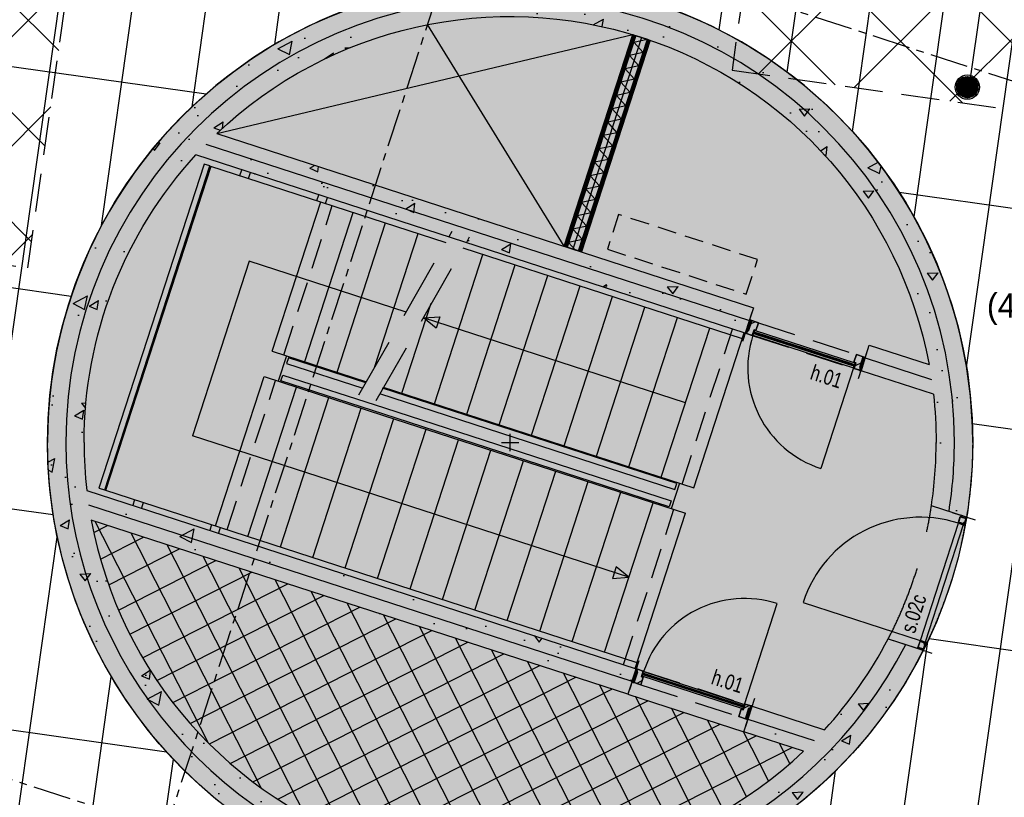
# Model space of a CAD drawing. Header units: millimetres. Extents: x -4106 to 114694, y -37499 to 54647.
# Tile 105 of 109: x 82098 to 90187, y 23696 to 30088. Entities that reach past the tile are written whole.
import ezdxf

# ---------------------------------------------------------------- set-up
doc = ezdxf.new("R2010")
doc.units = ezdxf.units.MM
doc.header["$LTSCALE"] = 50
for name, pattern in [('B0301', [25, 12.5, -6.25, 0, -6.25]), ('B0702', [4.6875, 3.125, -1.5625]), ('XREF_05-werkset$0$B0403', [37.5, 25, -12.5]), ('XREF_05-werkset$0$B0701', [9.375, 6.25, -3.125]), ('XREF_STRAMIEN$0$B0201', [50, 31.25, -6.25, 6.25, -6.25])]:
    doc.linetypes.add(name, pattern=pattern)
for name, color, linetype in [('FOK_ BRANDSLANGHASPELS', 2, 'Continuous'), ('FOK_07_STRAMIEN', 13, 'B0301'), ('FOK_08---_MAATVOERING', 2, 'Continuous'), ('FOK_22_BINNENWANDEN', 2, 'Continuous'), ('FOK_28_CONSTRUCTIES', 4, 'Continuous'), ('XREF_05-werkset$0$AA$1A---_ALGEMEEN', 242, 'Continuous'), ('XREF_05-werkset$0$AA21K---_ISOLATIE', 242, 'Continuous'), ('XREF_05-werkset$0$AA22E---_TPGBETON', 242, 'Continuous'), ('XREF_05-werkset$0$AA31XI4-_MULTIPLEX', 242, 'Continuous'), ('XREF_05-werkset$0$AA32XI1-_NAALDHOUT', 242, 'Continuous'), ('XREF_05-werkset$0$AB24----_TRAPPEN', 7, 'Continuous'), ('XREF_05-werkset$0$AB31XI--_HOUT', 7, 'Continuous'), ('XREF_05-werkset$0$AC31XI--_HOUT', 1, 'Continuous'), ('XREF_05-werkset$0$AI24----_TRAPPEN', 1, 'Continuous'), ('XREF_05-werkset$0$AI32XH2-_STAAL', 242, 'Continuous'), ('XREF_05-werkset$0$AI32XI--_HOUT', 242, 'Continuous'), ('XREF_05-werkset$0$AI32XI1-_NAALDHOUT', 242, 'Continuous'), ('XREF_05-werkset$0$AI34G---_PREFABBETON', 242, 'Continuous'), ('XREF_05-werkset$0$AL$8A---_ABT-HULP', 241, 'Continuous'), ('XREF_05-werkset$0$AL21K---_ISOLATIE', 1, 'Continuous'), ('XREF_05-werkset$0$AL22E---_TPGBETON', 4, 'Continuous'), ('XREF_05-werkset$0$AL22RF7-_GIPSKARTON', 1, 'Continuous'), ('XREF_05-werkset$0$AL281L4-_STREEPG-BOV', 242, 'XREF_05-werkset$0$B0403'), ('XREF_05-werkset$0$AL31XI4-_MULTIPLEX', 2, 'Continuous'), ('XREF_05-werkset$0$AL32XI1-_NAALDHOUT', 2, 'Continuous'), ('XREF_05-werkset$0$AV32XI1-_NAALDHOUT', 1, 'XREF_05-werkset$0$B0701'), ('XREF_05-werkset$0$AZ21K---_ISOLATIE', 1, 'Continuous'), ('XREF_05-werkset$0$AZ22E---_TPGBETON', 4, 'Continuous'), ('XREF_05-werkset$0$AZ22RF7-_GIPSKARTON', 7, 'Continuous'), ('XREF_05-werkset$0$AZ31XI4-_MULTIPLEX', 2, 'Continuous'), ('XREF_05_PLAFOND$0$AI45----_PLAFONDAFW', 2, 'Continuous'), ('XREF_05_Sprinkler installatie$0$WL524---', 4, 'Continuous'), ('XREF_05_Sprinkler installatie$0$WL6516--', 4, 'Continuous'), ('XREF_STRAMIEN$0$AL$7A---_STRAMIEN', 1, 'XREF_STRAMIEN$0$B0201')]:
    doc.layers.add(name, color=color, linetype=linetype)
doc.styles.add('XREF_05-werkset$0$02_50', font='ABTPR.SHX', dxfattribs={"width": 0.8, "height": 125})
doc.styles.add('XREF_05_Sprinkler installatie$0$Standard', font='txt')
pattern_1 = [(45, (0, 0), (-82.138, 82.138), [])]
pattern_2 = [(50, (0, 0), (852.105, -74.5495), [89.1, -980.1]), (355, (0, 0), (-164.8366, 893.6043), [71.28, -784.08]), (100.4514, (71, -6.2), (687.269, 819.054), [75.7233, -832.957]), (46.1842, (0, 237.6), (1267.8824, -196.6366), [133.65, -1470.15]), (96.6356, (105.7, 221.2), (1110.379, 1157.252), [113.585, -1249.435]), (351.1842, (0, 237.6), (1110.378, 1157.253), [106.92, -1176.12]), (21, (118.8, 178.2), (709.1256, -478.3112), [89.1, -980.1]), (326, (118.8, 178.2), (289.0586, 861.4783), [71.28, -784.08]), (71.4514, (177.9, 138.3), (998.1845, 383.1662), [75.7233, -832.957]), (37.5, (0, 0), (14.4459, 395.4779), [0, -774.576, 0, -795.96, 0, -787.05]), (7.5, (0, 0), (312.5266, 468.5611), [0, -453.816, 0, -756.756, 0, -299.97]), (327.5, (-264.92, 0), (634.18105, -26.7952), [0, -297, 0, -926.64, 0, -1229.58]), (317.5, (-383.7, 0), (692.8252, 118.9247), [0, -386.1, 0, -615.384, 0, -873.18])]

# ---------------------------------------------------------------- blocks, each defined once
blk = doc.blocks.new('XREF_05-werkset$0$V-H-31X001_B09145W02')
at = {"layer": 'XREF_05-werkset$0$AC31XI--_HOUT'}
blk.add_lwpolyline([(1067, 1.5, -0.413794), (53, -1011), (53, 1.5)], format="xyb", dxfattribs=at)
at = {"layer": 'XREF_05-werkset$0$AI32XH2-_STAAL'}
for points in [[(-15, 0), (-5, 0), (-5, 50), (-15, 50)], [(1135, 0), (1125, 0), (1125, 50), (1135, 50)]]:
    blk.add_lwpolyline(points, close=True, dxfattribs=at)
at = {"layer": 'XREF_05-werkset$0$AI32XH2-_STAAL', "color": 1}
for points in [[(-3.5, 50), (56.5, 50, -0.414214), (58, 48.5), (58, 48.5, -0.414214), (56.5, 47), (37, 47, 0.414214), (35, 45), (35, 45, 0.414214), (37, 43), (43.5, 43, -0.414214), (45, 41.5), (45, 7, 0.668179), (45, 7), (45, 7), (45, 1.5, -0.414214), (43.5, 0), (-3.5, 0, -0.414214), (-5, 1.5), (-5, 48.5, -0.414214)], [(56.5, 48.5), (56.5, 48.4), (36.9, 48.4, 0.414214), (33.5, 45), (33.5, 45, 0.414214), (37, 41.5), (43.5, 41.5), (43.5, 8.5), (43.5, 8.5, -0.672776), (43.5, 8.5), (43.5, 1.5), (-3.5, 1.5), (-3.5, 48.5)], [(1123.5, 50), (1063.5, 50, 0.414214), (1062, 48.5), (1062, 48.5, 0.414214), (1063.5, 47), (1083, 47, -0.414214), (1085, 45), (1085, 45, -0.414214), (1083, 43), (1076.5, 43, 0.414214), (1075, 41.5), (1075, 7, -0.668179), (1075, 7), (1075, 7), (1075, 1.5, 0.414214), (1076.5, 0), (1123.5, 0, 0.414214), (1125, 1.5), (1125, 48.5, 0.414214)], [(1063.5, 48.5), (1063.5, 48.4), (1083.1, 48.4, -0.414214), (1086.5, 45), (1086.5, 45, -0.414214), (1083, 41.5), (1076.5, 41.5), (1076.5, 8.5), (1076.5, 8.5, 0.672776), (1076.5, 8.5), (1076.5, 1.5), (1123.5, 1.5), (1123.5, 48.5)]]:
    blk.add_lwpolyline(points, format="xyb", close=True, dxfattribs=at)
at = {"layer": 'XREF_05-werkset$0$AI32XI--_HOUT', "color": 2}
blk.add_lwpolyline([(53, 3), (1067, 3), (1067, 43), (53, 43)], close=True, dxfattribs=at)
at = {"layer": 'XREF_05-werkset$0$AL$8A---_ABT-HULP'}
for points in [[(-15, -75), (-15, 125)], [(1135, -75), (1135, 125)], [(35, 1.5), (35, 1.5)]]:
    blk.add_lwpolyline(points, dxfattribs=at)
at = {"layer": 'XREF_05-werkset$0$AB24----_TRAPPEN', "color": 7, "style": 'XREF_05-werkset$0$02_50', "width": 0.8}
blk.add_attdef('MERK', (97.7, -182.3), '', height=125, dxfattribs=at)
blk = doc.blocks.new('XREF_05-werkset$0$ARC1640')
at = {"color": 0, "linetype": 'ByBlock'}
for p, q in [((-40, 6.668), (40, 6.668)), ((-40, -6.668), (40, -6.668))]:
    blk.add_line(p, q, dxfattribs=at)
blk = doc.blocks.new('*U343')
at = {"layer": 'XREF_05-werkset$0$AA31XI4-_MULTIPLEX'}
for p, q in [((457869.8, -54844.6), (457908.8, -54844.6)), ((457869.8, -54858), (457908.8, -54858)), ((458708.8, -54844.6), (458739.8, -54844.6)), ((458708.8, -54858), (458739.8, -54858))]:
    blk.add_line(p, q, dxfattribs=at)
at = {"layer": 'XREF_05-werkset$0$AL31XI4-_MULTIPLEX'}
blk.add_lwpolyline([(458739.8, -54871.3), (457869.8, -54871.3), (457869.8, -54831.3), (458739.8, -54831.3), (458739.8, -54871.3)], dxfattribs=at)
at = {"layer": 'XREF_05-werkset$0$AZ31XI4-_MULTIPLEX'}
blk.add_lwpolyline([(457869.8, -54851.3), (458739.8, -54851.3)], dxfattribs=at)
at = {"layer": 'XREF_05-werkset$0$AA31XI4-_MULTIPLEX'}
for p in [(457948.8, -54851.3), (458028.8, -54851.3), (458108.8, -54851.3), (458188.8, -54851.3), (458268.8, -54851.3), (458348.8, -54851.3), (458428.8, -54851.3), (458508.8, -54851.3), (458588.8, -54851.3), (458668.8, -54851.3)]:
    blk.add_blockref('XREF_05-werkset$0$ARC1640', p, dxfattribs=at)
blk = doc.blocks.new('XREF_05-werkset$0$V-H-39X005Y_B09145W02')
at = {"layer": 'XREF_05-werkset$0$AA32XI1-_NAALDHOUT'}
h = blk.add_hatch(dxfattribs=at)
h.set_pattern_fill('NAALD', color=256, scale=1056, style=0)
h.set_pattern_definition(pattern_1)
h.paths.add_polyline_path([(-975, -64), (-975, 50), (-908, 50), (-908, -15), (-925, -15), (-925, -64)])
h = blk.add_hatch(dxfattribs=at)
h.set_pattern_fill('NAALD', color=256, scale=1056, style=0)
h.set_pattern_definition(pattern_1)
h.paths.add_polyline_path([(5, -64), (5, 50), (-62, 50), (-62, -15), (-45, -15), (-45, -64)])
at = {"layer": 'XREF_05-werkset$0$AI32XI1-_NAALDHOUT'}
blk.add_lwpolyline([(-50, -60), (-50, -930)], dxfattribs=at)
blk.add_arc((-50, -60), 870, 180, 270, dxfattribs=at)
at = {"layer": 'XREF_05-werkset$0$AL$8A---_ABT-HULP'}
for points in [[(-985, -132), (-985, 118)], [(15, -132), (15, 118)], [(-975, 50), (-985, -64)], [(-985, 50), (-975, -64)], [(5, -64), (15, 50)], [(5, 50), (15, -64)]]:
    blk.add_lwpolyline(points, dxfattribs=at)
for points in [[(-975, 50), (-985, 50), (-985, -64), (-975, -64)], [(-975, -64), (-925, -64), (-925, -15), (-908, -15), (-908, 50), (-975, 50)], [(-975, 50), (-965, 50), (-965, -44), (-975, -44)], [(5, -64), (-45, -64), (-45, -15), (-62, -15), (-62, 50), (5, 50)], [(5, 50), (-5, 50), (-5, -44), (5, -44)], [(5, 50), (15, 50), (15, -64), (5, -64)]]:
    blk.add_lwpolyline(points, close=True, dxfattribs=at)
blk.add_circle((5, -64), 4, dxfattribs=at)
at = {"layer": 'XREF_05-werkset$0$AL32XI1-_NAALDHOUT'}
for points in [[(-975, -64), (-975, -44), (-975, -44), (-975, 50), (-908, 50), (-908, -15), (-925, -15), (-925, -64)], [(5, -64), (5, -44), (5, -44), (5, 50), (-62, 50), (-62, -15), (-45, -15), (-45, -64)]]:
    blk.add_lwpolyline(points, close=True, dxfattribs=at)
at = {"layer": 'XREF_05-werkset$0$AV32XI1-_NAALDHOUT'}
for points in [[(-908, 50), (-62, 50)], [(-925, -64), (-45, -64)]]:
    blk.add_lwpolyline(points, dxfattribs=at)
at = {"xscale": -1}
blk.add_blockref('*U343', (457819.7891, 54811.2909), dxfattribs=at)
at = {"layer": 'XREF_05-werkset$0$AB31XI--_HOUT', "color": 7, "style": 'XREF_05-werkset$0$02_50', "width": 0.8}
blk.add_attdef('MERK', (102.8361, -259.5503), '', height=125, dxfattribs=at)
blk = doc.blocks.new('XREF_05-werkset$0$V-H-39X005S_B09145W02')
at = {"layer": 'XREF_05-werkset$0$AA32XI1-_NAALDHOUT'}
h = blk.add_hatch(dxfattribs=at)
h.set_pattern_fill('NAALD', color=256, scale=1056, style=0)
h.set_pattern_definition(pattern_1)
h.paths.add_polyline_path([(-975, 64), (-975, -50), (-908, -50), (-908, 15), (-925, 15), (-925, 64)])
h = blk.add_hatch(dxfattribs=at)
h.set_pattern_fill('NAALD', color=256, scale=1056, style=0)
h.set_pattern_definition(pattern_1)
h.paths.add_polyline_path([(5, 64), (5, -50), (-62, -50), (-62, 15), (-45, 15), (-45, 64)])
at = {"layer": 'XREF_05-werkset$0$AI32XI1-_NAALDHOUT'}
blk.add_lwpolyline([(-50, 60), (-50, 930)], dxfattribs=at)
blk.add_arc((-50, 60), 870, 90, 180, dxfattribs=at)
at = {"layer": 'XREF_05-werkset$0$AL$8A---_ABT-HULP'}
for points in [[(-985, 132), (-985, -118)], [(15, 132), (15, -118)], [(-975, -50), (-985, 64)], [(-985, -50), (-975, 64)], [(5, 64), (15, -50)], [(5, -50), (15, 64)]]:
    blk.add_lwpolyline(points, dxfattribs=at)
for points in [[(-975, -50), (-985, -50), (-985, 64), (-975, 64)], [(-975, 64), (-925, 64), (-925, 15), (-908, 15), (-908, -50), (-975, -50)], [(-975, -50), (-965, -50), (-965, 44), (-975, 44)], [(5, 64), (-45, 64), (-45, 15), (-62, 15), (-62, -50), (5, -50)], [(5, -50), (-5, -50), (-5, 44), (5, 44)], [(5, -50), (15, -50), (15, 64), (5, 64)]]:
    blk.add_lwpolyline(points, close=True, dxfattribs=at)
blk.add_circle((5, 64), 4, dxfattribs=at)
at = {"layer": 'XREF_05-werkset$0$AL32XI1-_NAALDHOUT'}
for points in [[(-975, 64), (-975, 44), (-975, 44), (-975, -50), (-908, -50), (-908, 15), (-925, 15), (-925, 64)], [(5, 64), (5, 44), (5, 44), (5, -50), (-62, -50), (-62, 15), (-45, 15), (-45, 64)]]:
    blk.add_lwpolyline(points, close=True, dxfattribs=at)
at = {"layer": 'XREF_05-werkset$0$AV32XI1-_NAALDHOUT'}
for points in [[(-925, 64), (-45, 64)], [(-908, -50), (-62, -50)]]:
    blk.add_lwpolyline(points, dxfattribs=at)
at = {"rotation": 180}
blk.add_blockref('*U343', (457819.7891, -54811.2909), dxfattribs=at)
at = {"layer": 'XREF_05-werkset$0$AB31XI--_HOUT', "color": 7, "style": 'XREF_05-werkset$0$02_50', "width": 0.8}
blk.add_attdef('MERK', (102.8361, -259.5503), '', height=125, dxfattribs=at)
blk = doc.blocks.new('XREF_05-werkset$0$ARC8100')
at = {"color": 0}
for q in [(-57.7, -50), (57.7, -50)]:
    blk.add_line((0, 50), q, dxfattribs=at)
blk = doc.blocks.new('*U348')
at = {"layer": 'XREF_05-werkset$0$AA21K---_ISOLATIE'}
for p, q in [((-95879.8, -128906.1), (-95781.5, -128849.4)), ((-95879.8, -130638.2), (-95808.9, -130679.1))]:
    blk.add_line(p, q, dxfattribs=at)
at = {"layer": 'XREF_05-werkset$0$AL21K---_ISOLATIE'}
blk.add_lwpolyline([(-95879.8, -130679.1), (-95879.8, -128849.4), (-95779.8, -128849.4), (-95779.8, -130679.1), (-95879.8, -130679.1)], dxfattribs=at)
at = {"layer": 'XREF_05-werkset$0$AZ21K---_ISOLATIE'}
blk.add_lwpolyline([(-95829.8, -128849.4), (-95829.8, -130679.1)], dxfattribs=at)
at = {"layer": 'XREF_05-werkset$0$AA21K---_ISOLATIE', "rotation": 270.0000000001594}
for p in [(-95829.8, -128963.9), (-95829.8, -129079.3), (-95829.8, -129194.8), (-95829.8, -129310.3), (-95829.8, -129425.7), (-95829.8, -129541.2), (-95829.8, -129656.7), (-95829.8, -129772.1), (-95829.8, -129887.6), (-95829.8, -130003.1), (-95829.8, -130118.6), (-95829.8, -130234), (-95829.8, -130349.5), (-95829.8, -130465), (-95829.8, -130580.4)]:
    blk.add_blockref('XREF_05-werkset$0$ARC8100', p, dxfattribs=at)
blk = doc.blocks.new('*U349')
at = {"layer": 'XREF_05-werkset$0$AL22RF7-_GIPSKARTON'}
blk.add_lwpolyline([(-95767.3, -130679.1), (-95767.3, -128849.4), (-95754.8, -128849.4), (-95754.8, -130679.1), (-95767.3, -130679.1)], dxfattribs=at)
at = {"layer": 'XREF_05-werkset$0$AZ22RF7-_GIPSKARTON'}
blk.add_lwpolyline([(-95761, -128849.4), (-95761, -130679.1)], dxfattribs=at)
blk = doc.blocks.new('*U350')
at = {"layer": 'XREF_05-werkset$0$AL22RF7-_GIPSKARTON'}
blk.add_lwpolyline([(-95779.8, -130679.1), (-95779.8, -128849.4), (-95767.3, -128849.4), (-95767.3, -130679.1), (-95779.8, -130679.1)], dxfattribs=at)
at = {"layer": 'XREF_05-werkset$0$AZ22RF7-_GIPSKARTON'}
blk.add_lwpolyline([(-95773.5, -128849.4), (-95773.5, -130679.1)], dxfattribs=at)
blk = doc.blocks.new('*U351')
at = {"layer": 'XREF_05-werkset$0$AL22RF7-_GIPSKARTON'}
blk.add_lwpolyline([(-95892.3, -130679.1), (-95892.3, -128849.4), (-95879.8, -128849.4), (-95879.8, -130679.1), (-95892.3, -130679.1)], dxfattribs=at)
at = {"layer": 'XREF_05-werkset$0$AZ22RF7-_GIPSKARTON'}
blk.add_lwpolyline([(-95886, -128849.4), (-95886, -130679.1)], dxfattribs=at)
blk = doc.blocks.new('*U352')
at = {"layer": 'XREF_05-werkset$0$AL22RF7-_GIPSKARTON'}
blk.add_lwpolyline([(-95904.8, -130679.1), (-95904.8, -128849.4), (-95892.3, -128849.4), (-95892.3, -130679.1), (-95904.8, -130679.1)], dxfattribs=at)
at = {"layer": 'XREF_05-werkset$0$AZ22RF7-_GIPSKARTON'}
blk.add_lwpolyline([(-95898.5, -128849.4), (-95898.5, -130679.1)], dxfattribs=at)
blk = doc.blocks.new('*U359')
at = {"layer": 'XREF_05-werkset$0$AA22E---_TPGBETON'}
blk.add_hatch(color=254, dxfattribs=at).paths.add_polyline_path([(165616.2, 33655.7), (165100.3, 33655.7), (165100.3, 33875.7), (165725.8, 33875.7)])
h = blk.add_hatch(dxfattribs=at)
h.set_pattern_fill('AR-CONC', color=242, scale=118.8, style=0)
h.set_pattern_definition(pattern_2)
h.paths.add_polyline_path([(165616.2, 33655.7), (165100.3, 33655.7), (165100.3, 33875.7), (165725.8, 33875.7)])
at = {"layer": 'XREF_05-werkset$0$AL22E---_TPGBETON'}
blk.add_lwpolyline([(165616.2, 33655.7), (165100.3, 33655.7), (165100.3, 33875.7), (165725.8, 33875.7)], dxfattribs=at)
at = {"layer": 'XREF_05-werkset$0$AZ22E---_TPGBETON'}
blk.add_lwpolyline([(165100.3, 33765.7), (165673.4, 33765.7)], dxfattribs=at)
blk = doc.blocks.new('*U358')
at = {"layer": 'XREF_05-werkset$0$AA22E---_TPGBETON'}
blk.add_hatch(color=254, dxfattribs=at).paths.add_polyline_path([(159464.4, 33655.7, 0.59495), (165616.2, 33655.7), (165725.8, 33875.7, 0.065454), (165992.3, 34748.4), (166296.1, 34748.4, -0.790325), (158925.8, 34152.7), (159211.2, 34245.3, 0.028345), (159354.8, 33875.7)])
h = blk.add_hatch(dxfattribs=at)
h.set_pattern_fill('AR-CONC', color=242, scale=118.8, style=0)
h.set_pattern_definition(pattern_2)
h.paths.add_polyline_path([(159464.4, 33655.7, 0.59495), (165616.2, 33655.7), (165725.8, 33875.7, 0.065454), (165992.3, 34748.4), (166296.1, 34748.4, -0.790325), (158925.8, 34152.7), (159211.2, 34245.3, 0.028345), (159354.8, 33875.7)])
at = {"layer": 'XREF_05-werkset$0$AL22E---_TPGBETON'}
for points in [[(166296.1, 34748.4, -0.790325), (158925.8, 34152.7)], [(165725.8, 33875.7, 0.065454), (165992.3, 34748.4), (166296.1, 34748.4, -0.790325)], [(159211.2, 34245.3, 0.028345), (159354.8, 33875.7)], [(159464.4, 33655.7, 0.59495), (165616.2, 33655.7)]]:
    blk.add_lwpolyline(points, format="xyb", dxfattribs=at)
at = {"layer": 'XREF_05-werkset$0$AZ22E---_TPGBETON'}
blk.add_lwpolyline([(159068.5, 34199, 0.787762), (166144.3, 34748.4)], format="xyb", dxfattribs=at)
blk = doc.blocks.new('*U357')
at = {"layer": 'XREF_05-werkset$0$AA22E---_TPGBETON'}
blk.add_hatch(color=254, dxfattribs=at).paths.add_polyline_path([(159354.8, 33875.7), (164100.3, 33875.7), (164100.3, 33655.7), (159464.4, 33655.7)])
h = blk.add_hatch(dxfattribs=at)
h.set_pattern_fill('AR-CONC', color=242, scale=118.8, style=0)
h.set_pattern_definition(pattern_2)
h.paths.add_polyline_path([(159354.8, 33875.7), (164100.3, 33875.7), (164100.3, 33655.7), (159464.4, 33655.7)])
at = {"layer": 'XREF_05-werkset$0$AL22E---_TPGBETON'}
blk.add_lwpolyline([(159354.8, 33875.7), (164100.3, 33875.7), (164100.3, 33655.7), (159464.4, 33655.7)], dxfattribs=at)
at = {"layer": 'XREF_05-werkset$0$AZ22E---_TPGBETON'}
blk.add_lwpolyline([(164100.3, 33765.7), (159407.2, 33765.7)], dxfattribs=at)
blk = doc.blocks.new('*U356')
at = {"layer": 'XREF_05-werkset$0$AA22E---_TPGBETON'}
blk.add_hatch(color=254, dxfattribs=at).paths.add_polyline_path([(165725.8, 36775.7, -0.028345), (165869.3, 36406.1), (166154.7, 36498.7, 1), (158925.8, 34152.7), (159211.2, 34245.3, -0.18739), (159354.8, 36775.7), (159464.4, 36995.7, -0.59495), (165616.2, 36995.7)])
h = blk.add_hatch(dxfattribs=at)
h.set_pattern_fill('AR-CONC', color=242, scale=118.8, style=0)
h.set_pattern_definition(pattern_2)
h.paths.add_polyline_path([(165725.8, 36775.7, -0.028345), (165869.3, 36406.1), (166154.7, 36498.7, 1), (158925.8, 34152.7), (159211.2, 34245.3, -0.18739), (159354.8, 36775.7), (159464.4, 36995.7, -0.59495), (165616.2, 36995.7)])
at = {"layer": 'XREF_05-werkset$0$AL22E---_TPGBETON'}
for points in [[(166154.7, 36498.7, 1), (158925.8, 34152.7)], [(159464.4, 36995.7, -0.59495), (165616.2, 36995.7)], [(159211.2, 34245.3, -0.18739), (159354.8, 36775.7)], [(165725.8, 36775.7, -0.028345), (165869.3, 36406.1)]]:
    blk.add_lwpolyline(points, format="xyb", dxfattribs=at)
at = {"layer": 'XREF_05-werkset$0$AZ22E---_TPGBETON'}
blk.add_lwpolyline([(166012, 36452.4, 1), (159068.5, 34199)], format="xyb", dxfattribs=at)
blk = doc.blocks.new('*U355')
at = {"layer": 'XREF_05-werkset$0$AA22E---_TPGBETON'}
blk.add_hatch(color=254, dxfattribs=at).paths.add_polyline_path([(159464.4, 36995.7), (164100.3, 36995.7), (164100.3, 36775.7), (159354.8, 36775.7)])
h = blk.add_hatch(dxfattribs=at)
h.set_pattern_fill('AR-CONC', color=242, scale=118.8, style=0)
h.set_pattern_definition(pattern_2)
h.paths.add_polyline_path([(159464.4, 36995.7), (164100.3, 36995.7), (164100.3, 36775.7), (159354.8, 36775.7)])
at = {"layer": 'XREF_05-werkset$0$AL22E---_TPGBETON'}
for points in [[(159464.4, 36995.7), (164100.3, 36995.7), (164100.3, 36775.7)], [(164100.3, 36775.7), (159354.8, 36775.7)]]:
    blk.add_lwpolyline(points, dxfattribs=at)
at = {"layer": 'XREF_05-werkset$0$AZ22E---_TPGBETON'}
blk.add_lwpolyline([(159407.2, 36885.7), (164100.3, 36885.7)], dxfattribs=at)
blk = doc.blocks.new('*U354')
at = {"layer": 'XREF_05-werkset$0$AA22E---_TPGBETON'}
blk.add_hatch(color=254, dxfattribs=at).paths.add_polyline_path([(165725.8, 36775.7), (165100.3, 36775.7), (165100.3, 36995.7), (165616.2, 36995.7)])
at = {"layer": 'XREF_05-werkset$0$AL22E---_TPGBETON'}
blk.add_lwpolyline([(165725.8, 36775.7), (165100.3, 36775.7), (165100.3, 36995.7), (165616.2, 36995.7)], dxfattribs=at)
at = {"layer": 'XREF_05-werkset$0$AZ22E---_TPGBETON'}
blk.add_lwpolyline([(165100.3, 36885.7), (165673.4, 36885.7)], dxfattribs=at)
blk = doc.blocks.new('*U353')
at = {"layer": 'XREF_05-werkset$0$AA22E---_TPGBETON'}
blk.add_hatch(color=254, dxfattribs=at).paths.add_polyline_path([(166154.7, 36498.7, -0.040657), (166296.9, 35898.4), (165993.1, 35898.4, 0.037382), (165869.3, 36406.1)])
h = blk.add_hatch(dxfattribs=at)
h.set_pattern_fill('AR-CONC', color=242, scale=118.8, style=0)
h.set_pattern_definition(pattern_2)
h.paths.add_polyline_path([(166154.7, 36498.7, -0.040657), (166296.9, 35898.4), (165993.1, 35898.4, 0.037382), (165869.3, 36406.1)])
at = {"layer": 'XREF_05-werkset$0$AL22E---_TPGBETON'}
blk.add_lwpolyline([(166154.7, 36498.7, -0.040657), (166296.9, 35898.4), (165993.1, 35898.4, 0.037382), (165869.3, 36406.1)], format="xyb", dxfattribs=at)
at = {"layer": 'XREF_05-werkset$0$AZ22E---_TPGBETON'}
blk.add_lwpolyline([(166145.1, 35898.4, 0.039088), (166012, 36452.4)], format="xyb", dxfattribs=at)
blk = doc.blocks.new('XREF_05-werkset')
at = {"layer": 'XREF_05-werkset$0$AA$1A---_ALGEMEEN'}
h = blk.add_hatch(dxfattribs=at)
h.set_pattern_fill('LOOF2', color=253, scale=4000, angle=-17.98, style=0)
h.set_pattern_definition([(27.02, (2540.12, 16600.89), (-99.94633, 195.98656), []), (117.02, (2540.12, 16600.89), (-195.98656, -99.94633), [])])
h.paths.add_polyline_path([(88537.4, 24075.6), (88046.7, 24234.8), (88046.7, 24234.8), (87095.6, 24543.5), (87095.6, 24543.5), (85611.8, 25025), (85046.9, 23284.4, 0.274981)])
h.paths.add_polyline_path([(85611.8, 25025), (82686.1, 25974.5, 0.274981), (85046.9, 23284.4)])
at = {"layer": 'XREF_05-werkset$0$AI24----_TRAPPEN'}
for p, q in [((86571.4, 28225.1), (85449.4, 30047.2)), ((83717.1, 29151.4), (87136.2, 29965.5)), ((82806.4, 26219.3), (83670.7, 28882.6)), ((83658.4, 28886.6), (85599.3, 28256.7)), ((83906.6, 28806), (83922.1, 28853.6)), ((83978, 28782.9), (83993.4, 28830.5)), ((84539.2, 28600.8), (84554.6, 28648.3)), ((84173.3, 27363.3), (84571.5, 28590.3)), ((84439.6, 27276.8), (84837.8, 28503.8)), ((84705.9, 27190.4), (85104.1, 28417.4)), ((85012.4, 27227.7), (85370.5, 28331)), ((85504.9, 26931.1), (85903.1, 28158.1)), ((85737.9, 28211.7), (88033.7, 27466.7)), ((85272.5, 27683.6), (83982.1, 28102.4)), ((85771.2, 26844.7), (86169.4, 28071.7)), ((86037.6, 26758.3), (86435.8, 27985.3)), ((86303.9, 26671.8), (86702.1, 27898.8)), ((85238.6, 27017.5), (85478.6, 27757.2)), ((86570.2, 26585.4), (86968.4, 27812.4)), ((86836.5, 26499), (87234.8, 27726)), ((87568, 26938.6), (85415.1, 27637.3)), ((87102.9, 26412.5), (87501.1, 27639.5)), ((87369.2, 26326.1), (87767.4, 27553.1)), ((87635.5, 26239.7), (88049.2, 27514.2)), ((84173.3, 27363.3), (84946.2, 27112.4)), ((83707.2, 25927), (84105.4, 27154)), ((84105.4, 27154), (85087.1, 26835.4)), ((83973.5, 25840.6), (84371.7, 27067.6)), ((85084.8, 27067.5), (87635.5, 26239.7)), ((84239.8, 25754.2), (84638, 26981.2)), ((84506.2, 25667.7), (84904.4, 26894.7)), ((84772.5, 25581.3), (85170.7, 26808.3)), ((85087.1, 26835.4), (87567.6, 26030.4)), ((85038.8, 25494.9), (85437, 26721.9)), ((85305.1, 25408.4), (85703.3, 26635.4)), ((86055.8, 26613.5), (86198.7, 26613.5)), ((86127.3, 26542.1), (86127.3, 26684.9)), ((85571.5, 25322), (85969.7, 26549)), ((85837.8, 25235.6), (86236, 26462.6)), ((86104.1, 25149.1), (86502.9, 26378)), ((86370.4, 25062.7), (86769.3, 26291.6)), ((82794.1, 26223.3), (84801.2, 25572)), ((83042.3, 26142.8), (83026.9, 26095.2)), ((86636.8, 24976.3), (87035.6, 26205.2)), ((83113.6, 26119.6), (83098.2, 26072.1)), ((83674.8, 25937.5), (83659.4, 25890)), ((83746.2, 25914.4), (83730.7, 25866.8)), ((84804, 25571.1), (87169.4, 24803.4))]:
    blk.add_line(p, q, dxfattribs=at)
at = {"layer": 'XREF_05-werkset$0$AI24----_TRAPPEN', "color": 242, "linetype": 'XREF_05-werkset$0$B0403', "ltscale": 0.2}
for p, q in [((84268.4, 27332.4), (84666.6, 28559.4)), ((84610.5, 28577.6), (84625.9, 28625.2)), ((87540.4, 26270.5), (87954, 27545.1)), ((83802.3, 25896.1), (84200.5, 27123.1)), ((87058.9, 24786.7), (87473.1, 26063.2))]:
    blk.add_line(p, q, dxfattribs=at)
at = {"layer": 'XREF_05-werkset$0$AI24----_TRAPPEN', "color": 2, "linetype": 'XREF_05-werkset$0$B0403', "ltscale": 0.4}
for p, q in [((84884.5, 27003.5), (85652.2, 28349.3)), ((85027.2, 26957.2), (85794.8, 28303))]:
    blk.add_line(p, q, dxfattribs=at)
at = {"layer": 'XREF_05-werkset$0$AI24----_TRAPPEN', "color": 242}
for p, q in [((86903.1, 24889.8), (87301.3, 26116.8)), ((87154, 24755.8), (87567.6, 26030.4))]:
    blk.add_line(p, q, dxfattribs=at)
at = {"layer": 'XREF_05-werkset$0$AI24----_TRAPPEN'}
for points in [[(83613.7, 28901.1), (82749.4, 26237.9), (82796.9, 26222.4), (83661.2, 28885.7)], [(85549.5, 27646.3), (85518.6, 27551.2), (85415.1, 27637.3)], [(86999, 25590.4), (86968.2, 25495.3), (87102.5, 25504.3)]]:
    blk.add_lwpolyline(points, close=True, dxfattribs=at)
for points in [[(83982.1, 28102.4), (83516.6, 26668)], [(84290.3, 27325.3), (84222.4, 27116)], [(84290.3, 27325.3), (84222.4, 27116)], [(84941.5, 27103.4), (84306.2, 27309.6), (84290.8, 27262.1), (84916.2, 27059.1)], [(85088.6, 26845.4), (84244.5, 27119.4), (84259.9, 27166.9), (85094.2, 26896.2)], [(85054.8, 27014.1), (87481, 26226.7), (87496.4, 26274.3), (85080.1, 27058.5)], [(85094.2, 26896.2), (87450.1, 26131.6), (87434.7, 26084.1), (85088.6, 26845.4)], [(85015.8, 26181.5), (83516.6, 26668)], [(87518.5, 26277.6), (87450.6, 26068.4)], [(87102.5, 25504.3), (85015.8, 26181.5)]]:
    blk.add_lwpolyline(points, dxfattribs=at)
at = {"layer": 'XREF_05-werkset$0$AI34G---_PREFABBETON'}
blk.add_lwpolyline([(87095.6, 24543.5), (88046.7, 24234.8)], dxfattribs=at)
at = {"layer": 'XREF_05-werkset$0$AL281L4-_STREEPG-BOV', "linetype": 'XREF_05-werkset$0$B0701', "ltscale": 0.5}
blk.add_lwpolyline([(86926, 28201.3), (88067.4, 27830.9), (88160, 28116.2), (87018.6, 28486.6)], close=True, dxfattribs=at)
at = {"layer": 'XREF_05-werkset$0$AL281L4-_STREEPG-BOV', "ltscale": 0.5}
blk.add_lwpolyline([(89588.6, 26092.2, -0.082705), (89233.6, 24998.4), (89522.6, 24904.6, 0.076096), (89877.6, 25998.4), (89588.6, 26092.2, -0.082705)], format="xyb", close=True, dxfattribs=at)
at = {"rotation": 342.0199999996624}
for name, p in [('*U356', (-79379.8, 43186.7)), ('*U352', (218131.3, 122918)), ('*U351', (218131.3, 122918)), ('*U348', (218131.3, 122918)), ('*U350', (218131.3, 122918)), ('*U349', (218131.3, 122918)), ('*U355', (-79379.8, 43186.7)), ('*U354', (-79379.8, 43186.7)), ('*U358', (-79379.8, 43186.7)), ('*U353', (-79379.8, 43186.7)), ('*U357', (-79379.8, 43186.7)), ('*U359', (-79379.8, 43186.7))]:
    blk.add_blockref(name, p, dxfattribs=at)
ref = blk.add_blockref('XREF_05-werkset$0$V-H-39X005Y_B09145W02', (89015.3, 27268), dxfattribs=dict(rotation=342.0199999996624))
ref.add_attrib('MERK', 'h.01', (88583.8, 27135.1), dxfattribs={"layer": 'XREF_05-werkset$0$AB31XI--_HOUT', "color": 7, "height": 125, "rotation": 342.02, "style": 'XREF_05-werkset$0$02_50', "width": 0.8})
ref = blk.add_blockref('XREF_05-werkset$0$V-H-31X001_B09145W02', (89478.6, 24934.6), dxfattribs=dict(yscale=-1, rotation=72.01999999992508))
ref.add_attrib('MERK', 's.02c', (-89451.1, 25035.6), dxfattribs={"layer": 'XREF_05-werkset$0$AB24----_TRAPPEN', "color": 7, "extrusion": (0, 0, -1), "height": 125, "rotation": 287.98, "style": 'XREF_05-werkset$0$02_50', "text_generation_flag": 2, "width": 0.8})
ref = blk.add_blockref('XREF_05-werkset$0$V-H-39X005S_B09145W02', (88080.6, 24387.8), dxfattribs=dict(rotation=342.0199999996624))
ref.add_attrib('MERK', 'h.01', (87770.7, 24629.9), dxfattribs={"layer": 'XREF_05-werkset$0$AB31XI--_HOUT', "color": 7, "height": 125, "rotation": 342.02, "style": 'XREF_05-werkset$0$02_50', "width": 0.8})
blk = doc.blocks.new('XREF_STRAMIEN')
at = {"layer": 'XREF_STRAMIEN$0$AL$7A---_STRAMIEN', "ltscale": 0.2}
for p, q in [((24193.2, 42612.9), (99881.1, 18049.7)), ((50109.6, 42612.9), (99881.1, 26460.4))]:
    blk.add_line(p, q, dxfattribs=at)
blk.add_lwpolyline([(89850.6, 43612.9), (66631.7, -27932.3)], dxfattribs=at)
blk = doc.blocks.new('XREF_05_PLAFOND')
at = {"layer": 'XREF_05_PLAFOND$0$AI45----_PLAFONDAFW'}
h = blk.add_hatch(dxfattribs=at)
h.set_pattern_fill('_USER,_O', color=256, scale=600, angle=90, pattern_type=0)
h.set_pattern_definition([(81.94, (95233.5, 35104.6), (-594.073, 84.126), [])])
edge = h.paths.add_edge_path(flags=16)
edge.add_arc((41622.2, 26897.4), 5449.9, 0, 360)
h.paths.add_polyline_path([(49933.5, 30177.3), (51533.5, 30177.3), (51533.5, 27777.3), (49933.5, 27777.3)], flags=16)
edge = h.paths.add_edge_path(flags=16)
edge.add_arc((86127.3, 26613.5), 3800, 0, 360)
edge = h.paths.add_edge_path(flags=16)
edge.add_arc((74998.8, -10766.8), 5449.8, 0, 360)
edge = h.paths.add_edge_path()
edge.add_line((31231.4, 21828.4), (22996.8, 22270))
edge.add_line((22996.8, 22270), (24807, 36094.7))
edge.add_line((24807, 36094.7), (95373.9, 36094.7))
edge.add_line((95373.9, 36094.7), (86392.8, -27327.7))
edge.add_line((86392.8, -27327.7), (68973.9, -21674.7))
edge.add_line((68973.9, -21674.7), (69214.5, 10715.9))
edge.add_arc((59884.7, 10785.2), 9330, 359.57452, 446.61078)
edge.add_line((60436.3, 20098.9), (31231.4, 21828.4))
h = blk.add_hatch(dxfattribs=at)
h.set_pattern_fill('_USER,_O', color=256, scale=1800, pattern_type=0)
h.set_pattern_definition([(351.94, (95233.5, 35104.6), (252.378, 1782.22), [])])
edge = h.paths.add_edge_path(flags=16)
edge.add_arc((74998.8, -10766.8), 5449.8, 0, 360)
edge = h.paths.add_edge_path(flags=16)
edge.add_arc((41622.2, 26897.4), 5449.9, 0, 360)
h.paths.add_polyline_path([(49933.5, 30177.3), (51533.5, 30177.3), (51533.5, 27777.3), (49933.5, 27777.3)], flags=16)
edge = h.paths.add_edge_path(flags=16)
edge.add_arc((86127.3, 26613.5), 3800, 0, 360)
edge = h.paths.add_edge_path()
edge.add_line((31231.4, 21828.4), (22996.8, 22270))
edge.add_line((22996.8, 22270), (24807, 36094.7))
edge.add_line((24807, 36094.7), (95373.9, 36094.7))
edge.add_line((95373.9, 36094.7), (86392.8, -27327.7))
edge.add_line((86392.8, -27327.7), (68973.9, -21674.7))
edge.add_line((68973.9, -21674.7), (69214.5, 10715.9))
edge.add_arc((59884.7, 10785.2), 9330, 359.57452, 446.61078)
edge.add_line((60436.3, 20098.9), (31231.4, 21828.4))
blk = doc.blocks.new('XREF_05_Sprinkler installatie$0$SP-KOP02')
at = {"color": 0, "linetype": 'Continuous'}
for p, q in [((-0.875, -0.023), (0.023, 0.875)), ((-0.847, -0.219), (0.219, 0.847)), ((-0.843, 0.233), (-0.233, 0.843)), ((-0.786, -0.383), (0.383, 0.786)), ((-0.702, -0.523), (0.523, 0.702)), ((-0.595, -0.641), (0.641, 0.595)), ((-0.469, -0.739), (0.739, 0.469)), ((-0.32, -0.815), (0.815, 0.32)), ((-0.144, -0.863), (0.863, 0.144)), ((0.072, -0.872), (0.872, -0.072)), ((0.381, -0.788), (0.788, -0.381))]:
    blk.add_line(p, q, dxfattribs=at)
at = {"color": 0, "linetype": 'Continuous', "const_width": 0.875}
blk.add_lwpolyline([(-0.438, 0, 1), (0.438, 0, 1)], format="xyb", close=True, dxfattribs=at)
at = {"color": 0, "linetype": 'Continuous'}
for radius in [1, 0.875]:
    blk.add_circle((0, 0), radius, dxfattribs=at)
at = {"color": 0, "linetype": 'Continuous', "style": 'XREF_05_Sprinkler installatie$0$Standard', "flags": 1}
for tag, p in [('SP_MATCODE', (2, 2)), ('SP_TEMP', (2, -3)), ('SP_DOORL', (2, -5)), ('SP_KFACT', (2, -7)), ('SP_SPRHK', (2, -9)), ('SP_KLEP', (2, -11))]:
    blk.add_attdef(tag, p, '', height=1, dxfattribs=at)
blk = doc.blocks.new('XREF_05_Sprinkler installatie')
at = {"layer": 'XREF_05_Sprinkler installatie$0$WL524---'}
blk.add_line((89896.3, 29510.5), (90050.1, 30596.5), dxfattribs=at)
at = {"layer": 'XREF_05_Sprinkler installatie$0$WL6516--', "xscale": 99.9999999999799, "yscale": 100, "zscale": 100, "rotation": 7.589429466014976}
blk.add_blockref('XREF_05_Sprinkler installatie$0$SP-KOP02', (89883.4, 29533.2), dxfattribs=at)
blk = doc.blocks.new('A$C4D8164B4')
at = {"layer": 'FOK_ BRANDSLANGHASPELS', "color": 2}
blk.add_circle((20000, 20000), 20000, dxfattribs=at)

msp = doc.modelspace()

# ---------------------------------------------------------------- hatches: boundary and pattern name
at = {"layer": 'FOK_08---_MAATVOERING'}
h = msp.add_hatch(dxfattribs=at)
h.set_pattern_fill('ANSI37', color=254, scale=200, style=0)
h.paths.add_polyline_path([(70687.8, 36864.7), (69689.4, 29814.6), (82166.3, 28047.7), (83414.9, 36864.7)])
h = msp.add_hatch(dxfattribs=at)
h.set_pattern_fill('ANSI37', color=254, scale=200, style=0)
h.set_pattern_definition([(45, (17044.3, -171.9), (-449.013, 449.013), []), (135, (17044.3, -171.9), (-449.013, -449.013), [])])
h.paths.add_polyline_path([(88968.6, 36864.4), (87950.1, 29672.4), (95098.5, 28660.1), (96260.2, 36864.3)])
at = {"layer": 'FOK_28_CONSTRUCTIES'}
h = msp.add_hatch(color=254, dxfattribs=at)
edge = h.paths.add_edge_path()
edge.add_arc((86127.4, 26613.5), 3800, 0, 360)

# ---------------------------------------------------------------- linework, layer by layer
at = {"layer": 'Defpoints', "color": 254}
msp.add_circle((86127.4, 26613.5), 3800, dxfattribs=at)
at = {"layer": 'FOK_08---_MAATVOERING', "color": 13, "linetype": 'B0702', "ltscale": 2}
for points in [[(70687.8, 36864.7), (69689.4, 29814.6), (82166.3, 28047.7), (83414.9, 36864.7), (70687.8, 36864.7)], [(88968.6, 36864.4), (87950.1, 29672.4), (95098.5, 28660.1), (96260.2, 36864.3), (88968.6, 36864.4)]]:
    msp.add_lwpolyline(points, dxfattribs=at)

# ---------------------------------------------------------------- block references
for name in ['XREF_05_PLAFOND', 'XREF_05_Sprinkler installatie']:
    msp.add_blockref(name, (0, 0))
at = {"layer": 'FOK_ BRANDSLANGHASPELS'}
msp.add_blockref('A$C4D8164B4', (65187.1, 382.2), dxfattribs=at)
at = {"layer": 'FOK_07_STRAMIEN'}
msp.add_blockref('XREF_STRAMIEN', (0, 0), dxfattribs=at)
at = {"layer": 'FOK_22_BINNENWANDEN'}
msp.add_blockref('XREF_05-werkset', (0, 0), dxfattribs=at)

# ---------------------------------------------------------------- texts
at = {"layer": 'FOK_08---_MAATVOERING', "color": 13, "linetype": 'B0702', "ltscale": 2, "insert": (92169.2, 28838.1), "char_height": 200, "width": 57960.996, "attachment_point": 3}
msp.add_mtext('{\\fCentury Gothic|b0|i0|c0|p34;28 m2\\P28/4=7 m2 p.p.\\P12 m1 plank \\P(4 m1 persoonlijk)}', dxfattribs=at)

doc.saveas('drawing.dxf')
